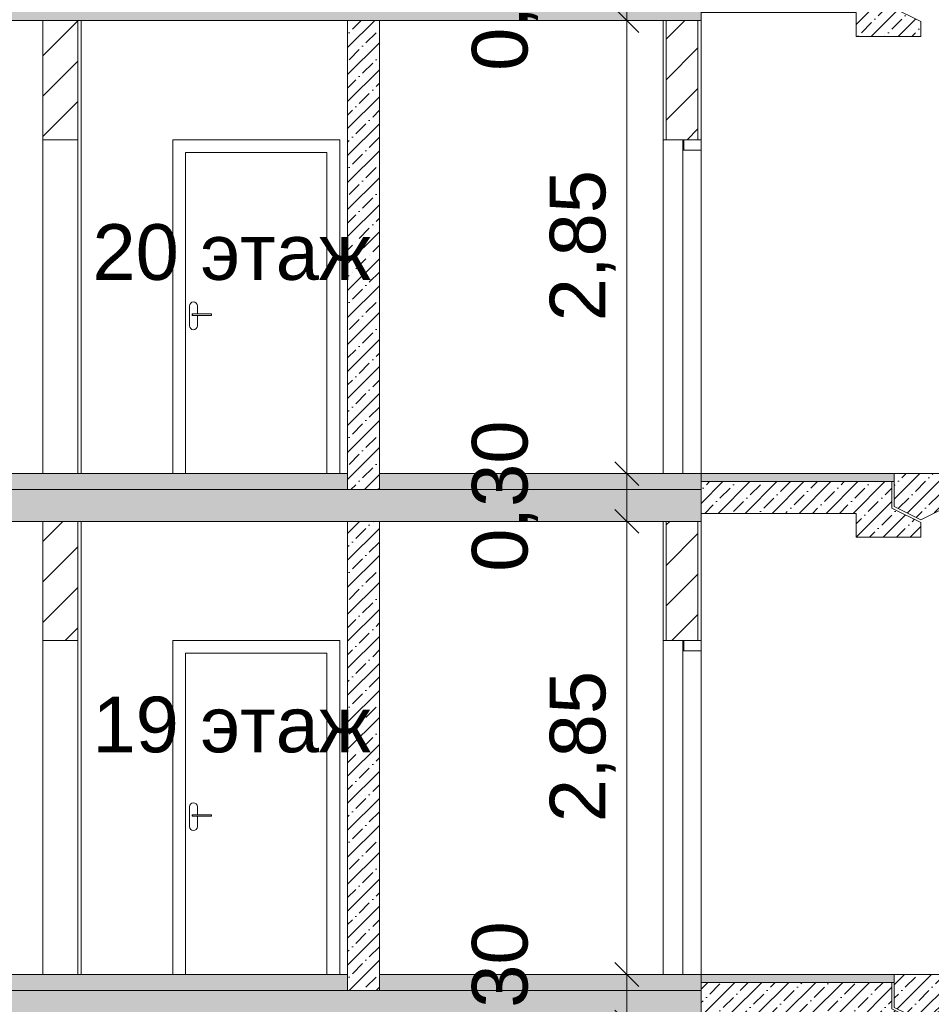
# Model space of a CAD drawing. Header units: millimetres. Extents: x -7244646 to -5701154, y 5723682 to 6071635.
# Tile 253 of 256: x -6395885 to -6390149, y 5800372 to 5806564. Entities that reach past the tile are written whole.
import ezdxf

# ---------------------------------------------------------------- set-up
doc = ezdxf.new("R2010")
doc.units = ezdxf.units.MM
doc.header["$MEASUREMENT"] = 0
doc.set_wipeout_variables(frame=1)
doc.linetypes.add('Wipeout_Contour', pattern=[1000, 0, -1000])
for name, color, linetype, lineweight in [('0_Ном._пера__1', 7, 'Continuous', 0), ('0_Ном._пера__120', 7, 'Continuous', 0), ('0_Ном._пера__141', 7, 'Continuous', 5), ('0_Ном._пера__18', 9, 'Continuous', 5), ('0_Ном._пера__21', 7, 'Continuous', 5), ('АР-вертикальная связь - Лестница.АР_Ном._пера__1', 7, 'Continuous', 0), ('АР-Чертеж-Размеры.АР_Ном._пера__1', 7, 'Continuous', 0), ('АР-Чертеж-Размеры.АР_Ном._пера__120', 7, 'Continuous', 0), ('АР-Чертеж-Размеры.АР_Ном._пера__141', 7, 'Continuous', 5)]:
    doc.layers.add(name, color=color, linetype=linetype, lineweight=lineweight)
doc.layers.add('АР-Чертеж-Размеры.АР', color=7, linetype='Continuous')
doc.styles.add('РЎР“Р•РќР•Р\xa0Р\x98Р\xa0_РЎРўР\x98Р›Р¬_2', font='arial.ttf')
doc.dimstyles.new('СГЕНЕРИР_СТИЛЬ__1', dxfattribs={"dimtxt": 500, "dimasz": 237.5, "dimexe": 0.18, "dimexo": 43263.067461, "dimgap": 0, "dimtad": 1, "dimlfac": 0.001, "dimzin": 0, "dimdsep": 46, "dimtxsty": 'РЎР“Р•РќР•Р\xa0Р\x98Р\xa0_РЎРўР\x98Р›Р¬_2', "dimblk": 'ARROWHEAD_6', "dimblk1": 'ARROWHEAD_6', "dimblk2": 'ARROWHEAD_6', "dimcen": 0.09, "dimclrd": 7, "dimclre": 7, "dimclrt": 7, "dimadec": 0, "dimazin": 0, "dimtfac": 1, "dimtdec": 4, "dimtmove": 2, "dimatfit": 3, "dimfxl": 1, "dimtolj": 1, "dimtzin": 0, "dimarcsym": 0})
doc.dimstyles.new('СГЕНЕРИР_СТИЛЬ__8', dxfattribs={"dimtxt": 350, "dimasz": 142.5, "dimexe": 0.18, "dimexo": 0.0625, "dimgap": 0, "dimtad": 1, "dimlfac": 0.001, "dimzin": 0, "dimdsep": 46, "dimtxsty": 'РЎР“Р•РќР•Р\xa0Р\x98Р\xa0_РЎРўР\x98Р›Р¬_2', "dimblk": 'ARROWHEAD_6', "dimblk1": 'ARROWHEAD_6', "dimblk2": 'ARROWHEAD_6', "dimcen": 0.09, "dimse1": 1, "dimse2": 1, "dimclrd": 7, "dimclre": 7, "dimclrt": 7, "dimadec": 0, "dimazin": 0, "dimtfac": 1, "dimtdec": 4, "dimtmove": 0, "dimatfit": 3, "dimfxl": 1, "dimtolj": 1, "dimtzin": 0, "dimarcsym": 0})
pattern_1 = [(45, (-7387333.12, 5739809.18), (-84.852814, 84.852814), []), (45, (-7387375.54, 5739851.61), (-84.852814, 84.852814), [90, -30, 0, -30])]
pattern_2 = [(45, (-7387333.12, 5739809.18), (-127.279217, 127.279217), [])]

# ---------------------------------------------------------------- blocks, each defined once
blk = doc.blocks.new('*D52', base_point=(-7387333.1, 5739809.2))
at = {"layer": 'АР-Чертеж-Размеры.АР_Ном._пера__1', "color": 7, "linetype": 'Continuous', "lineweight": 0, "transparency": 16777216}
for p, q in [((-6411439.3, 5858499.2), (-6411439.3, 5858686.7)), ((-6411314.3, 5858374.2), (-6411564.3, 5858624.2)), ((-6388218.7, 5858499.2), (-6411673.7, 5858499.2)), ((-6411439.3, 5738589.2), (-6411439.3, 5858499.2)), ((-6411564.3, 5738714.2), (-6411314.3, 5738464.2)), ((-6411204.9, 5738589.2), (-6411673.7, 5738589.2)), ((-6411439.3, 5738401.7), (-6411439.3, 5738589.2))]:
    blk.add_line(p, q, dxfattribs=at)
at = {"layer": 'АР-Чертеж-Размеры.АР_Ном._пера__1', "color": 7, "lineweight": 0, "transparency": 16777216, "insert": (-6411889.3, 5853972.3), "char_height": 500, "attachment_point": 7, "rotation": 90, "style": 'РЎР“Р•РќР•Р\xa0Р\x98Р\xa0_РЎРўР\x98Р›Р¬_2'}
blk.add_mtext('\\A1;{\\pql;\\fArial|b0|i0|c204|p0;\\W1.000000;119,91}', dxfattribs=at)
blk = doc.blocks.new('ARROWHEAD_6')
at = {"color": 0, "linetype": 'Continuous', "lineweight": 0}
for p, q in [((-0.5, -0.5), (0.5, 0.5)), ((0, 0), (-1, 0))]:
    blk.add_line(p, q, dxfattribs=at)
blk = doc.blocks.new('*D641', base_point=(-7387333.1, 5739809.2))
at = {"layer": 'АР-Чертеж-Размеры.АР_Ном._пера__1', "color": 7, "linetype": 'Continuous', "lineweight": 0, "transparency": 16777216}
for p, q in [((-6391924, 5800259.2), (-6392205.2, 5800259.2)), ((-6392064.6, 5797409.2), (-6392064.6, 5800259.2)), ((-6391924, 5797409.2), (-6392205.2, 5797409.2))]:
    blk.add_line(p, q, dxfattribs=at)
at = {"layer": 'АР-Чертеж-Размеры.АР_Ном._пера__141', "color": 7, "linetype": 'Continuous', "lineweight": 5, "transparency": 16777216}
for p, q in [((-6392139.6, 5800334.2), (-6391989.6, 5800184.2)), ((-6392139.6, 5797484.2), (-6391989.6, 5797334.2))]:
    blk.add_line(p, q, dxfattribs=at)
at = {"layer": 'АР-Чертеж-Размеры.АР_Ном._пера__120', "color": 7, "lineweight": 0, "transparency": 16777216, "char_height": 350, "attachment_point": 7, "rotation": 90, "style": 'РЎР“Р•РќР•Р\xa0Р\x98Р\xa0_РЎРўР\x98Р›Р¬_2'}
for s, insert in [('\\A1;{\\pql;\\fArial|b0|i0|c204|p0;\\W1.000000;0,30}', (-6392624.6, 5799942.1)), ('\\A1;{\\pql;\\fArial|b0|i0|c204|p0;\\W1.000000;2,85}', (-6392134.6, 5798367.1))]:
    blk.add_mtext(s, dxfattribs=dict(at, insert=insert))
blk = doc.blocks.new('*D642', base_point=(-7387333.1, 5739809.2))
at = {"layer": 'АР-Чертеж-Размеры.АР_Ном._пера__1', "color": 7, "linetype": 'Continuous', "lineweight": 0, "transparency": 16777216}
for p, q in [((-6391924, 5800559.2), (-6392205.2, 5800559.2)), ((-6392064.6, 5800259.2), (-6392064.6, 5800559.2)), ((-6391924, 5800259.2), (-6392205.2, 5800259.2))]:
    blk.add_line(p, q, dxfattribs=at)
at = {"layer": 'АР-Чертеж-Размеры.АР_Ном._пера__141', "color": 7, "linetype": 'Continuous', "lineweight": 5, "transparency": 16777216}
for p, q in [((-6392139.6, 5800634.2), (-6391989.6, 5800484.2)), ((-6392139.6, 5800334.2), (-6391989.6, 5800184.2))]:
    blk.add_line(p, q, dxfattribs=at)
blk = doc.blocks.new('*D643', base_point=(-7387333.1, 5739809.2))
at = {"layer": 'АР-Чертеж-Размеры.АР_Ном._пера__1', "color": 7, "linetype": 'Continuous', "lineweight": 0, "transparency": 16777216}
for p, q in [((-6391924, 5803409.2), (-6392205.2, 5803409.2)), ((-6392064.6, 5800559.2), (-6392064.6, 5803409.2)), ((-6391924, 5800559.2), (-6392205.2, 5800559.2))]:
    blk.add_line(p, q, dxfattribs=at)
at = {"layer": 'АР-Чертеж-Размеры.АР_Ном._пера__141', "color": 7, "linetype": 'Continuous', "lineweight": 5, "transparency": 16777216}
for p, q in [((-6392139.6, 5803484.2), (-6391989.6, 5803334.2)), ((-6392139.6, 5800634.2), (-6391989.6, 5800484.2))]:
    blk.add_line(p, q, dxfattribs=at)
at = {"layer": 'АР-Чертеж-Размеры.АР_Ном._пера__120', "color": 7, "lineweight": 0, "transparency": 16777216, "char_height": 350, "attachment_point": 7, "rotation": 90, "style": 'РЎР“Р•РќР•Р\xa0Р\x98Р\xa0_РЎРўР\x98Р›Р¬_2'}
for s, insert in [('\\A1;{\\pql;\\fArial|b0|i0|c204|p0;\\W1.000000;0,30}', (-6392624.6, 5803092.1)), ('\\A1;{\\pql;\\fArial|b0|i0|c204|p0;\\W1.000000;2,85}', (-6392134.6, 5801517.1))]:
    blk.add_mtext(s, dxfattribs=dict(at, insert=insert))
blk = doc.blocks.new('*D644', base_point=(-7387333.1, 5739809.2))
at = {"layer": 'АР-Чертеж-Размеры.АР_Ном._пера__1', "color": 7, "linetype": 'Continuous', "lineweight": 0, "transparency": 16777216}
for p, q in [((-6391924, 5803709.2), (-6392205.2, 5803709.2)), ((-6392064.6, 5803409.2), (-6392064.6, 5803709.2)), ((-6391924, 5803409.2), (-6392205.2, 5803409.2))]:
    blk.add_line(p, q, dxfattribs=at)
at = {"layer": 'АР-Чертеж-Размеры.АР_Ном._пера__141', "color": 7, "linetype": 'Continuous', "lineweight": 5, "transparency": 16777216}
for p, q in [((-6392139.6, 5803784.2), (-6391989.6, 5803634.2)), ((-6392139.6, 5803484.2), (-6391989.6, 5803334.2))]:
    blk.add_line(p, q, dxfattribs=at)
blk = doc.blocks.new('*D645', base_point=(-7387333.1, 5739809.2))
at = {"layer": 'АР-Чертеж-Размеры.АР_Ном._пера__1', "color": 7, "linetype": 'Continuous', "lineweight": 0, "transparency": 16777216}
for p, q in [((-6391924, 5806559.2), (-6392205.2, 5806559.2)), ((-6392064.6, 5803709.2), (-6392064.6, 5806559.2)), ((-6391924, 5803709.2), (-6392205.2, 5803709.2))]:
    blk.add_line(p, q, dxfattribs=at)
at = {"layer": 'АР-Чертеж-Размеры.АР_Ном._пера__141', "color": 7, "linetype": 'Continuous', "lineweight": 5, "transparency": 16777216}
for p, q in [((-6392139.6, 5806634.2), (-6391989.6, 5806484.2)), ((-6392139.6, 5803784.2), (-6391989.6, 5803634.2))]:
    blk.add_line(p, q, dxfattribs=at)
at = {"layer": 'АР-Чертеж-Размеры.АР_Ном._пера__120', "color": 7, "lineweight": 0, "transparency": 16777216, "char_height": 350, "attachment_point": 7, "rotation": 90, "style": 'РЎР“Р•РќР•Р\xa0Р\x98Р\xa0_РЎРўР\x98Р›Р¬_2'}
for s, insert in [('\\A1;{\\pql;\\fArial|b0|i0|c204|p0;\\W1.000000;0,30}', (-6392624.6, 5806242.1)), ('\\A1;{\\pql;\\fArial|b0|i0|c204|p0;\\W1.000000;2,85}', (-6392134.6, 5804667.1))]:
    blk.add_mtext(s, dxfattribs=dict(at, insert=insert))
blk = doc.blocks.new('*D646', base_point=(-7387333.1, 5739809.2))
at = {"layer": 'АР-Чертеж-Размеры.АР_Ном._пера__1', "color": 7, "linetype": 'Continuous', "lineweight": 0, "transparency": 16777216}
for p, q in [((-6391924, 5806859.2), (-6392205.2, 5806859.2)), ((-6392064.6, 5806559.2), (-6392064.6, 5806859.2)), ((-6391924, 5806559.2), (-6392205.2, 5806559.2))]:
    blk.add_line(p, q, dxfattribs=at)
at = {"layer": 'АР-Чертеж-Размеры.АР_Ном._пера__141', "color": 7, "linetype": 'Continuous', "lineweight": 5, "transparency": 16777216}
for p, q in [((-6392139.6, 5806934.2), (-6391989.6, 5806784.2)), ((-6392139.6, 5806634.2), (-6391989.6, 5806484.2))]:
    blk.add_line(p, q, dxfattribs=at)

msp = doc.modelspace()

# ---------------------------------------------------------------- hatches: boundary and pattern name
at = {"layer": '0_Ном._пера__1', "linetype": 'Continuous', "lineweight": 0}
h = msp.add_hatch(dxfattribs=at)
h.set_pattern_fill('ЖЕЛЕЗОБЕТОН__PROJECT__0003', style=0, pattern_type=2)
h.set_pattern_definition(pattern_1)
h.paths.add_polyline_path([(-6391597.134, 5806559.179), (-6391597.134, 5806759.179), (-6401810.577, 5806759.179), (-6401810.577, 5806559.179)])
h = msp.add_hatch(dxfattribs=at)
h.set_pattern_fill('БЛОКИ_БЕТОННЫЕ_ЭФФЕКТИВН_7A', style=0, pattern_type=2)
h.set_pattern_definition(pattern_2)
h.paths.add_polyline_path([(-6395739.217, 5806559.179), (-6395739.217, 5805809.179), (-6395519.213, 5805809.179), (-6395519.213, 5806559.179)])
h = msp.add_hatch(dxfattribs=at)
h.set_pattern_fill('ЖЕЛЕЗОБЕТОН__PROJECT__0003', style=0, pattern_type=2)
h.set_pattern_definition(pattern_1)
h.paths.add_polyline_path([(-6393621.764, 5806559.179), (-6393821.764, 5806559.179), (-6393821.764, 5803609.179), (-6393621.764, 5803609.179)])
h = msp.add_hatch(dxfattribs=at)
h.set_pattern_fill('БЛОКИ_БЕТОННЫЕ_ЭФФЕКТИВН_7A', style=0, pattern_type=2)
h.set_pattern_definition(pattern_2)
h.paths.add_polyline_path([(-6391817.134, 5805809.179), (-6391617.134, 5805809.179), (-6391617.134, 5806559.179), (-6391817.134, 5806559.179)])
at = {"layer": '0_Ном._пера__1', "linetype": 'Continuous', "lineweight": 0, "true_color": 0x000000}
for points in [[(-6393821.764, 5803709.18), (-6396938.666, 5803709.18), (-6396938.666, 5803609.18), (-6393821.764, 5803609.18)], [(-6391597.134, 5803609.18), (-6391597.134, 5803709.18), (-6393621.764, 5803709.18), (-6393621.764, 5803609.18)], [(-6393821.764, 5800559.18), (-6396938.666, 5800559.18), (-6396938.666, 5800459.18), (-6393821.764, 5800459.18)], [(-6391597.134, 5800459.18), (-6391597.134, 5800559.18), (-6393621.764, 5800559.18), (-6393621.764, 5800459.18)]]:
    msp.add_hatch(color=18, dxfattribs=at).paths.add_polyline_path(points)
at = {"layer": '0_Ном._пера__1', "linetype": 'Continuous', "lineweight": 0}
h = msp.add_hatch(dxfattribs=at)
h.set_pattern_fill('ЖЕЛЕЗОБЕТОН__PROJECT__0003', style=0, pattern_type=2)
h.set_pattern_definition(pattern_1)
h.paths.add_polyline_path([(-6391597.134, 5803409.18), (-6391597.134, 5803609.18), (-6401810.577, 5803609.18), (-6401810.577, 5803409.18)])
h = msp.add_hatch(dxfattribs=at)
h.set_pattern_fill('БЛОКИ_БЕТОННЫЕ_ЭФФЕКТИВН_7A', style=0, pattern_type=2)
h.set_pattern_definition(pattern_2)
h.paths.add_polyline_path([(-6395739.217, 5803409.18), (-6395739.217, 5802659.18), (-6395519.213, 5802659.18), (-6395519.213, 5803409.18)])
h = msp.add_hatch(dxfattribs=at)
h.set_pattern_fill('ЖЕЛЕЗОБЕТОН__PROJECT__0003', style=0, pattern_type=2)
h.set_pattern_definition(pattern_1)
h.paths.add_polyline_path([(-6393621.764, 5803409.18), (-6393821.764, 5803409.18), (-6393821.764, 5800459.18), (-6393621.764, 5800459.18)])
h = msp.add_hatch(dxfattribs=at)
h.set_pattern_fill('БЛОКИ_БЕТОННЫЕ_ЭФФЕКТИВН_7A', style=0, pattern_type=2)
h.set_pattern_definition(pattern_2)
h.paths.add_polyline_path([(-6391817.134, 5802659.18), (-6391617.134, 5802659.18), (-6391617.134, 5803409.18), (-6391817.134, 5803409.18)])
h = msp.add_hatch(dxfattribs=at)
h.set_pattern_fill('ЖЕЛЕЗОБЕТОН__PROJECT__0003', style=0, pattern_type=2)
h.set_pattern_definition(pattern_1)
h.paths.add_polyline_path([(-6391597.134, 5800259.18), (-6391597.134, 5800459.18), (-6401810.577, 5800459.18), (-6401810.577, 5800259.18)])
at = {"layer": '0_Ном._пера__18', "linetype": 'Continuous', "lineweight": 5}
for points in [[(-6391597.134, 5803709.179), (-6391597.134, 5803659.179), (-6390382.137, 5803659.179), (-6390382.137, 5803709.179)], [(-6391597.134, 5800559.18), (-6391597.134, 5800509.18), (-6390382.137, 5800509.18), (-6390382.137, 5800559.18)]]:
    msp.add_hatch(color=9, dxfattribs=at).paths.add_polyline_path(points)
at = {"layer": 'АР-вертикальная связь - Лестница.АР_Ном._пера__1', "linetype": 'Continuous', "lineweight": 0}
h = msp.add_hatch(dxfattribs=at)
h.set_pattern_fill('ЖЕЛЕЗОБЕТОН__PROJECT__0003', style=0, pattern_type=2)
h.set_pattern_definition(pattern_1)
h.paths.add_polyline_path([(-6390215.366, 5806552.187), (-6390397.137, 5806643.073), (-6390397.137, 5806809.179), (-6391597.134, 5806809.179), (-6391597.134, 5806609.179), (-6390622.137, 5806609.179), (-6390622.137, 5806459.179), (-6390215.366, 5806459.179)])
h = msp.add_hatch(dxfattribs=at)
h.set_pattern_fill('ЖЕЛЕЗОБЕТОН__PROJECT__0003', style=0, pattern_type=2)
h.set_pattern_definition(pattern_1)
h.paths.add_polyline_path([(-6390382.137, 5803709.18), (-6390382.137, 5803502.343), (-6390215.366, 5803418.958), (-6390088.539, 5803482.372), (-6386782.137, 5805135.573), (-6386782.137, 5805359.179), (-6386807.137, 5805359.179), (-6387082.137, 5805359.179), (-6387082.137, 5805209.179), (-6387382.137, 5805209.179), (-6387382.137, 5805059.179), (-6387682.137, 5805059.179), (-6387682.137, 5804909.179), (-6387982.137, 5804909.179), (-6387982.137, 5804759.179), (-6388282.137, 5804759.179), (-6388282.137, 5804609.179), (-6388582.137, 5804609.179), (-6388582.137, 5804459.179), (-6388882.137, 5804459.179), (-6388882.858, 5804309.179), (-6389182.137, 5804309.179), (-6389182.137, 5804159.179), (-6389482.137, 5804159.179), (-6389482.137, 5804009.179), (-6389782.137, 5804009.179), (-6389782.137, 5803859.179), (-6390082.137, 5803859.179), (-6390082.137, 5803709.18)])
h = msp.add_hatch(dxfattribs=at)
h.set_pattern_fill('ЖЕЛЕЗОБЕТОН__PROJECT__0003', style=0, pattern_type=2)
h.set_pattern_definition(pattern_1)
h.paths.add_polyline_path([(-6390215.366, 5803402.187), (-6390397.137, 5803493.073), (-6390397.137, 5803659.179), (-6391597.134, 5803659.179), (-6391597.134, 5803459.179), (-6390622.137, 5803459.179), (-6390622.137, 5803309.179), (-6390215.366, 5803309.179)])
h = msp.add_hatch(dxfattribs=at)
h.set_pattern_fill('ЖЕЛЕЗОБЕТОН__PROJECT__0003', style=0, pattern_type=2)
h.set_pattern_definition(pattern_1)
h.paths.add_polyline_path([(-6390382.137, 5800559.18), (-6390382.137, 5800352.343), (-6390215.366, 5800268.958), (-6390088.539, 5800332.372), (-6386782.137, 5801985.573), (-6386782.137, 5802209.18), (-6386807.137, 5802209.18), (-6387082.137, 5802209.18), (-6387082.137, 5802059.18), (-6387382.137, 5802059.18), (-6387382.137, 5801909.18), (-6387682.137, 5801909.18), (-6387682.137, 5801759.18), (-6387982.137, 5801759.18), (-6387982.137, 5801609.179), (-6388282.137, 5801609.179), (-6388282.137, 5801459.18), (-6388582.137, 5801459.18), (-6388582.137, 5801309.18), (-6388882.137, 5801309.18), (-6388882.858, 5801159.18), (-6389182.137, 5801159.18), (-6389182.137, 5801009.18), (-6389482.137, 5801009.18), (-6389482.137, 5800859.18), (-6389782.137, 5800859.18), (-6389782.137, 5800709.18), (-6390082.137, 5800709.18), (-6390082.137, 5800559.18)])
h = msp.add_hatch(dxfattribs=at)
h.set_pattern_fill('ЖЕЛЕЗОБЕТОН__PROJECT__0003', style=0, pattern_type=2)
h.set_pattern_definition(pattern_1)
h.paths.add_polyline_path([(-6390215.366, 5800252.187), (-6390397.137, 5800343.073), (-6390397.137, 5800509.18), (-6391597.134, 5800509.18), (-6391597.134, 5800309.18), (-6390622.137, 5800309.18), (-6390622.137, 5800159.18), (-6390215.366, 5800159.18)])

# ---------------------------------------------------------------- linework, layer by layer
at = {"layer": '0_Ном._пера__1', "color": 7, "linetype": 'Continuous', "lineweight": 0}
for p, q in [((-6395739.217, 5806559.179), (-6395739.218, 5803709.179)), ((-6395519.213, 5806559.179), (-6395519.213, 5803709.179)), ((-6395499.213, 5806559.179), (-6395499.213, 5803709.179)), ((-6391837.134, 5806559.179), (-6391837.134, 5805809.179)), ((-6391597.134, 5806559.179), (-6391597.134, 5805809.179)), ((-6394921.767, 5805809.179), (-6393871.767, 5805809.179)), ((-6394921.767, 5803709.179), (-6394921.767, 5805809.179)), ((-6393871.767, 5805809.179), (-6393871.767, 5803709.179)), ((-6391837.134, 5803709.179), (-6391837.134, 5805809.179)), ((-6391817.134, 5805809.179), (-6391837.134, 5805809.179)), ((-6391707.134, 5805809.179), (-6391817.134, 5805809.179)), ((-6391707.134, 5805809.179), (-6391707.134, 5805744.179)), ((-6394841.767, 5805729.179), (-6393951.767, 5805729.179)), ((-6393951.767, 5805729.179), (-6393951.767, 5803709.179)), ((-6391597.134, 5803709.18), (-6393621.764, 5803709.18)), ((-6395739.217, 5803409.179), (-6395739.218, 5800559.18)), ((-6395519.213, 5803409.179), (-6395519.213, 5800559.18)), ((-6395499.213, 5803409.18), (-6395499.213, 5800559.18)), ((-6391837.134, 5803409.18), (-6391837.134, 5802659.18)), ((-6391597.134, 5803409.18), (-6391597.134, 5802659.18)), ((-6394921.767, 5802659.18), (-6393871.767, 5802659.18)), ((-6394921.767, 5800559.18), (-6394921.767, 5802659.18)), ((-6393871.767, 5802659.18), (-6393871.767, 5800559.18)), ((-6391837.134, 5800559.18), (-6391837.134, 5802659.18)), ((-6391817.134, 5802659.18), (-6391837.134, 5802659.18)), ((-6391707.134, 5802659.18), (-6391817.134, 5802659.18)), ((-6391707.134, 5802659.18), (-6391707.134, 5802594.18)), ((-6394841.767, 5802579.18), (-6393951.767, 5802579.18)), ((-6393951.767, 5802579.18), (-6393951.767, 5800559.18)), ((-6391597.134, 5800559.18), (-6393621.764, 5800559.18))]:
    msp.add_line(p, q, dxfattribs=at)
at = {"layer": '0_Ном._пера__1', "color": 7, "linetype": 'Continuous', "lineweight": 0, "flags": 128}
for points in [[(-6395519.213, 5806559.179), (-6395519.213, 5805809.179)], [(-6391712.134, 5805744.179), (-6391712.134, 5805809.179), (-6391712.134, 5803709.179)], [(-6391597.134, 5805809.179), (-6391617.134, 5805809.179), (-6391707.134, 5805809.179)], [(-6391597.134, 5805809.179), (-6391597.134, 5805744.179), (-6391597.134, 5805809.179), (-6391597.134, 5803709.179)], [(-6391597.134, 5805744.179), (-6391707.134, 5805744.179), (-6391712.134, 5805744.179)], [(-6395519.213, 5803409.179), (-6395519.213, 5802659.18)], [(-6391712.134, 5802594.18), (-6391712.134, 5802659.18), (-6391712.134, 5800559.18)], [(-6391597.134, 5802659.18), (-6391617.134, 5802659.18), (-6391707.134, 5802659.18)], [(-6391597.134, 5802659.18), (-6391597.134, 5802594.18), (-6391597.134, 5802659.18), (-6391597.134, 5800559.18)], [(-6391597.134, 5802594.18), (-6391707.134, 5802594.18), (-6391712.134, 5802594.18)]]:
    msp.add_lwpolyline(points, dxfattribs=at)
for points in [[(-6391597.134, 5803709.179), (-6391597.134, 5803659.179), (-6390382.137, 5803659.179), (-6390382.137, 5803709.179)], [(-6391597.134, 5800559.18), (-6391597.134, 5800509.18), (-6390382.137, 5800509.18), (-6390382.137, 5800559.18)]]:
    msp.add_lwpolyline(points, close=True, dxfattribs=at)
at = {"layer": '0_Ном._пера__120', "color": 7, "linetype": 'Continuous', "lineweight": 0}
for points in [[(-6391597.134, 5806809.179), (-6390397.137, 5806809.179), (-6390397.137, 5806643.073), (-6390215.366, 5806552.187), (-6390215.366, 5806459.179), (-6390622.137, 5806459.179), (-6390622.137, 5806609.179), (-6391597.134, 5806609.179)], [(-6391597.134, 5803709.179), (-6390382.137, 5803709.179), (-6390382.137, 5803659.179), (-6391597.134, 5803659.179)], [(-6391597.134, 5803659.179), (-6390397.137, 5803659.179), (-6390397.137, 5803493.073), (-6390215.366, 5803402.187), (-6390215.366, 5803309.179), (-6390622.137, 5803309.179), (-6390622.137, 5803459.179), (-6391597.134, 5803459.179)], [(-6391597.134, 5800559.18), (-6390382.137, 5800559.18), (-6390382.137, 5800509.18), (-6391597.134, 5800509.18)], [(-6391597.134, 5800509.18), (-6390397.137, 5800509.18), (-6390397.137, 5800343.073), (-6390215.366, 5800252.187), (-6390215.366, 5800159.18), (-6390622.137, 5800159.18), (-6390622.137, 5800309.18), (-6391597.134, 5800309.18)]]:
    msp.add_lwpolyline(points, close=True, dxfattribs=at)
for points in [[(-6386782.137, 5805135.573), (-6390215.366, 5803418.958), (-6390382.137, 5803502.343), (-6390382.137, 5803709.179), (-6390082.137, 5803709.179)], [(-6386782.137, 5801985.573), (-6390215.366, 5800268.958), (-6390382.137, 5800352.343), (-6390382.137, 5800559.18), (-6390082.137, 5800559.18)]]:
    msp.add_lwpolyline(points, dxfattribs=at)
at = {"layer": '0_Ном._пера__120', "color": 7, "linetype": 'Continuous', "lineweight": 0, "flags": 128}
for points in [[(-6393821.764, 5803709.18), (-6396938.666, 5803709.18), (-6396938.666, 5803609.18), (-6393821.764, 5803609.18)], [(-6391597.134, 5803609.18), (-6391597.134, 5803709.18), (-6393621.764, 5803709.18), (-6393621.764, 5803609.18)], [(-6393821.764, 5800559.18), (-6396938.666, 5800559.18), (-6396938.666, 5800459.18), (-6393821.764, 5800459.18)], [(-6391597.134, 5800459.18), (-6391597.134, 5800559.18), (-6393621.764, 5800559.18), (-6393621.764, 5800459.18)]]:
    msp.add_lwpolyline(points, close=True, dxfattribs=at)
at = {"layer": '0_Ном._пера__141', "color": 7, "linetype": 'Continuous', "lineweight": 5, "flags": 128}
for points in [[(-6395739.217, 5806559.179), (-6395739.217, 5805809.179), (-6395519.213, 5805809.179), (-6395519.213, 5806559.179)], [(-6391817.134, 5805809.179), (-6391617.134, 5805809.179), (-6391617.134, 5806559.179), (-6391817.134, 5806559.179)], [(-6395739.217, 5803409.18), (-6395739.217, 5802659.18), (-6395519.213, 5802659.18), (-6395519.213, 5803409.18)], [(-6391817.134, 5802659.18), (-6391617.134, 5802659.18), (-6391617.134, 5803409.18), (-6391817.134, 5803409.18)]]:
    msp.add_lwpolyline(points, close=True, dxfattribs=at)
at = {"layer": '0_Ном._пера__21', "color": 7, "linetype": 'Continuous', "lineweight": 5}
for p, q in [((-6393821.764, 5806559.179), (-6393821.764, 5803624.179)), ((-6393621.764, 5806559.179), (-6393621.764, 5803624.179)), ((-6393821.764, 5803409.179), (-6393821.764, 5800474.179)), ((-6393621.764, 5803409.179), (-6393621.764, 5800474.179))]:
    msp.add_line(p, q, dxfattribs=at)
at = {"layer": '0_Ном._пера__21', "color": 7, "linetype": 'Continuous', "lineweight": 5, "flags": 128}
for points in [[(-6391597.134, 5806559.179), (-6391597.134, 5806759.179), (-6401810.577, 5806759.179), (-6401810.577, 5806559.179)], [(-6393621.764, 5806559.179), (-6393821.764, 5806559.179), (-6393821.764, 5803609.179), (-6393621.764, 5803609.179)], [(-6391597.134, 5803409.18), (-6391597.134, 5803609.18), (-6401810.577, 5803609.18), (-6401810.577, 5803409.18)], [(-6393621.764, 5803409.18), (-6393821.764, 5803409.18), (-6393821.764, 5800459.18), (-6393621.764, 5800459.18)], [(-6391597.134, 5800259.18), (-6391597.134, 5800459.18), (-6401810.577, 5800459.18), (-6401810.577, 5800259.18)]]:
    msp.add_lwpolyline(points, close=True, dxfattribs=at)

# ---------------------------------------------------------------- texts
at = {"layer": '0_Ном._пера__1', "color": 7, "linetype": 'Continuous', "lineweight": 0, "char_height": 350, "attachment_point": 5, "style": 'РЎР“Р•РќР•Р\xa0Р\x98Р\xa0_РЎРўР\x98Р›Р¬_2'}
for s, insert in [('\\A1;{\\pqc;\\fArial|b0|i0|c204|p0;\\W1.000000;2\\fArial|b0|i0|c204|p0;\\W1.000000;0\\fArial|b0|i0|c204|p0;\\W1.000000; этаж}', (-6394551.503, 5805100.316)), ('\\A1;{\\pqc;\\fArial|b0|i0|c204|p0;\\W1.000000;19\\fArial|b0|i0|c204|p0;\\W1.000000; этаж}', (-6394551.503, 5802129.019))]:
    msp.add_mtext(s, dxfattribs=dict(at, insert=insert))

# ---------------------------------------------------------------- dimensions: what is measured, and where the dimension line sits
at = {"layer": 'АР-Чертеж-Размеры.АР', "color": 7, "linetype": 'Continuous', "lineweight": 0}
for base, p1, p2, dimstyle, picture, middle in [((-6411439.299, 5858499.18), (-6410669.971, 5738589.18), (-6383892.346, 5858499.18), 'СГЕНЕРИР_СТИЛЬ__1', '*D52', (-6412139.299, 5855000.125)), ((-6392064.581, 5806559.179), (-6392351.074, 5803709.18), (-6392508.66, 5806559.179), 'СГЕНЕРИР_СТИЛЬ__8', '*D645', (-6392309.581, 5805120.172)), ((-6392064.581, 5806859.179), (-6392508.66, 5806559.179), (-6392273.287, 5806859.179), 'СГЕНЕРИР_СТИЛЬ__8', '*D646', (-6392799.581, 5806695.172)), ((-6392064.581, 5803409.18), (-6392313.049, 5800559.18), (-6392511.556, 5803409.18), 'СГЕНЕРИР_СТИЛЬ__8', '*D643', (-6392309.581, 5801970.173)), ((-6392064.581, 5803709.18), (-6392511.556, 5803409.18), (-6392351.074, 5803709.18), 'СГЕНЕРИР_СТИЛЬ__8', '*D644', (-6392799.581, 5803545.173)), ((-6392064.581, 5800259.18), (-6392227.432, 5797409.18), (-6392323.748, 5800259.18), 'СГЕНЕРИР_СТИЛЬ__8', '*D641', (-6392309.581, 5798820.173)), ((-6392064.581, 5800559.18), (-6392323.748, 5800259.18), (-6392313.049, 5800559.18), 'СГЕНЕРИР_СТИЛЬ__8', '*D642', (-6392799.581, 5800395.173))]:
    dim = msp.add_linear_dim(base=base, p1=p1, p2=p2, angle=90, dimstyle=dimstyle, dxfattribs=at)
    dim.commit()
    dim.dimension.update_dxf_attribs({"geometry": picture, "text_midpoint": middle, "dimtype": 160, "text_rotation": 90})

# ---------------------------------------------------------------- next in the draw order: wipeouts: each hides what was drawn before it
at = {"color": 254, "linetype": 'Wipeout_Contour', "lineweight": 0, "ltscale": 207274317.3056228}
msp.add_wipeout([(-6394816.767, 5804639.179), (-6394814.864, 5804629.612), (-6394809.445, 5804621.502), (-6394801.334, 5804616.082), (-6394791.767, 5804614.179), (-6394782.2, 5804616.082), (-6394774.09, 5804621.502), (-6394768.67, 5804629.612), (-6394766.767, 5804639.179), (-6394766.767, 5804704.179), (-6394786.267, 5804704.179), (-6394799.267, 5804704.179), (-6394799.267, 5804714.179), (-6394786.267, 5804714.179), (-6394766.767, 5804714.179), (-6394766.767, 5804764.179), (-6394768.67, 5804773.747), (-6394774.09, 5804781.857), (-6394782.2, 5804787.276), (-6394791.767, 5804789.179), (-6394801.334, 5804787.276), (-6394809.445, 5804781.857), (-6394814.864, 5804773.747), (-6394816.767, 5804764.179)], dxfattribs=at)
at = {"color": 254, "linetype": 'Wipeout_Contour', "lineweight": 0, "ltscale": 207223512.7148507}
msp.add_wipeout([(-6394816.767, 5801489.18), (-6394814.864, 5801479.612), (-6394809.445, 5801471.502), (-6394801.334, 5801466.083), (-6394791.767, 5801464.18), (-6394782.2, 5801466.083), (-6394774.09, 5801471.502), (-6394768.67, 5801479.612), (-6394766.767, 5801489.18), (-6394766.767, 5801554.18), (-6394786.267, 5801554.18), (-6394799.267, 5801554.18), (-6394799.267, 5801564.18), (-6394786.267, 5801564.18), (-6394766.767, 5801564.18), (-6394766.767, 5801614.18), (-6394768.67, 5801623.747), (-6394774.09, 5801631.857), (-6394782.2, 5801637.277), (-6394791.767, 5801639.18), (-6394801.334, 5801637.277), (-6394809.445, 5801631.857), (-6394814.864, 5801623.747), (-6394816.767, 5801614.18)], dxfattribs=at)

# ---------------------------------------------------------------- next in the draw order: linework, layer by layer
at = {"layer": '0_Ном._пера__1', "color": 7, "linetype": 'Continuous', "lineweight": 0}
for p, q in [((-6394841.767, 5803709.179), (-6394841.767, 5805729.179)), ((-6394809.445, 5804781.857), (-6394814.864, 5804773.747)), ((-6394801.334, 5804787.276), (-6394809.445, 5804781.857)), ((-6394791.767, 5804789.179), (-6394801.334, 5804787.276)), ((-6394782.2, 5804787.276), (-6394791.767, 5804789.179)), ((-6394774.09, 5804781.857), (-6394782.2, 5804787.276)), ((-6394768.67, 5804773.747), (-6394774.09, 5804781.857)), ((-6394814.864, 5804773.747), (-6394816.767, 5804764.179)), ((-6394766.767, 5804764.179), (-6394768.67, 5804773.747)), ((-6394816.767, 5804639.179), (-6394814.864, 5804629.612)), ((-6394814.864, 5804629.612), (-6394809.445, 5804621.502)), ((-6394809.445, 5804621.502), (-6394801.334, 5804616.082)), ((-6394801.334, 5804616.082), (-6394791.767, 5804614.179)), ((-6394791.767, 5804614.179), (-6394782.2, 5804616.082)), ((-6394782.2, 5804616.082), (-6394774.09, 5804621.502)), ((-6394774.09, 5804621.502), (-6394768.67, 5804629.612)), ((-6394768.67, 5804629.612), (-6394766.767, 5804639.179)), ((-6394841.767, 5800559.18), (-6394841.767, 5802579.18)), ((-6394814.864, 5801623.747), (-6394816.767, 5801614.18)), ((-6394809.445, 5801631.857), (-6394814.864, 5801623.747)), ((-6394801.334, 5801637.277), (-6394809.445, 5801631.857)), ((-6394791.767, 5801639.18), (-6394801.334, 5801637.277)), ((-6394782.2, 5801637.277), (-6394791.767, 5801639.18)), ((-6394774.09, 5801631.857), (-6394782.2, 5801637.277)), ((-6394768.67, 5801623.747), (-6394774.09, 5801631.857)), ((-6394766.767, 5801614.18), (-6394768.67, 5801623.747)), ((-6394816.767, 5801489.18), (-6394814.864, 5801479.612)), ((-6394814.864, 5801479.612), (-6394809.445, 5801471.502)), ((-6394809.445, 5801471.502), (-6394801.334, 5801466.083)), ((-6394801.334, 5801466.083), (-6394791.767, 5801464.18)), ((-6394791.767, 5801464.18), (-6394782.2, 5801466.083)), ((-6394782.2, 5801466.083), (-6394774.09, 5801471.502)), ((-6394774.09, 5801471.502), (-6394768.67, 5801479.612)), ((-6394768.67, 5801479.612), (-6394766.767, 5801489.18))]:
    msp.add_line(p, q, dxfattribs=at)

# ---------------------------------------------------------------- next in the draw order: wipeouts: each hides what was drawn before it
at = {"color": 254, "linetype": 'Wipeout_Contour', "lineweight": 0, "ltscale": 34545565.46289405}
msp.add_wipeout([(-6394679.267, 5804714.179), (-6394786.267, 5804714.179), (-6394786.267, 5804704.179), (-6394679.267, 5804704.179)], dxfattribs=at)
at = {"color": 254, "linetype": 'Wipeout_Contour', "lineweight": 0, "ltscale": 34537097.98512769}
msp.add_wipeout([(-6394679.267, 5801564.18), (-6394786.267, 5801564.18), (-6394786.267, 5801554.18), (-6394679.267, 5801554.18)], dxfattribs=at)

# ---------------------------------------------------------------- next in the draw order: linework, layer by layer
at = {"layer": '0_Ном._пера__1', "color": 7, "linetype": 'Continuous', "lineweight": 0}
for p, q in [((-6394679.267, 5804714.179), (-6394679.267, 5804704.179)), ((-6394679.267, 5801564.18), (-6394679.267, 5801554.18))]:
    msp.add_line(p, q, dxfattribs=at)

# ---------------------------------------------------------------- next in the draw order: wipeouts: each hides what was drawn before it
at = {"color": 254, "linetype": 'Wipeout_Contour', "lineweight": 0, "ltscale": 34545731.28437192}
msp.add_wipeout([(-6394786.267, 5804714.179), (-6394791.242, 5804714.179), (-6394791.242, 5804704.179), (-6394786.267, 5804704.179)], dxfattribs=at)
at = {"color": 254, "linetype": 'Wipeout_Contour', "lineweight": 0, "ltscale": 34537263.84726008}
msp.add_wipeout([(-6394786.267, 5801564.18), (-6394791.242, 5801564.18), (-6394791.242, 5801554.18), (-6394786.267, 5801554.18)], dxfattribs=at)

# ---------------------------------------------------------------- next in the draw order: wipeouts: each hides what was drawn before it
at = {"color": 254, "linetype": 'Wipeout_Contour', "lineweight": 0, "ltscale": 34545744.89728105}
msp.add_wipeout([(-6394791.242, 5804714.179), (-6394795.459, 5804714.179), (-6394795.459, 5804704.179), (-6394791.242, 5804704.179)], dxfattribs=at)
at = {"color": 254, "linetype": 'Wipeout_Contour', "lineweight": 0, "ltscale": 34537277.46350666}
msp.add_wipeout([(-6394791.242, 5801564.18), (-6394795.459, 5801564.18), (-6394795.459, 5801554.18), (-6394791.242, 5801554.18)], dxfattribs=at)

# ---------------------------------------------------------------- next in the draw order: wipeouts: each hides what was drawn before it
at = {"color": 254, "linetype": 'Wipeout_Contour', "lineweight": 0, "ltscale": 34545755.31617819}
msp.add_wipeout([(-6394795.459, 5804714.179), (-6394798.278, 5804714.179), (-6394798.278, 5804704.179), (-6394795.459, 5804704.179)], dxfattribs=at)
at = {"color": 254, "linetype": 'Wipeout_Contour', "lineweight": 0, "ltscale": 34537287.88495818}
msp.add_wipeout([(-6394795.459, 5801564.18), (-6394798.278, 5801564.18), (-6394798.278, 5801554.18), (-6394795.459, 5801554.18)], dxfattribs=at)

# ---------------------------------------------------------------- next in the draw order: linework, layer by layer
at = {"layer": '0_Ном._пера__1', "color": 7, "linetype": 'Continuous', "lineweight": 0}
for p, q in [((-6394766.767, 5804714.179), (-6394766.767, 5804764.179)), ((-6394766.767, 5804639.179), (-6394766.767, 5804704.179)), ((-6394766.767, 5801564.18), (-6394766.767, 5801614.18)), ((-6394766.767, 5801489.18), (-6394766.767, 5801554.18))]:
    msp.add_line(p, q, dxfattribs=at)

# ---------------------------------------------------------------- next in the draw order: wipeouts: each hides what was drawn before it
at = {"color": 254, "linetype": 'Wipeout_Contour', "lineweight": 0, "ltscale": 34545760.95487797}
msp.add_wipeout([(-6394798.278, 5804714.179), (-6394799.267, 5804714.179), (-6394799.267, 5804704.179), (-6394798.278, 5804704.179)], dxfattribs=at)
at = {"color": 254, "linetype": 'Wipeout_Contour', "lineweight": 0, "ltscale": 34537293.52504038}
msp.add_wipeout([(-6394798.278, 5801564.18), (-6394799.267, 5801564.18), (-6394799.267, 5801554.18), (-6394798.278, 5801554.18)], dxfattribs=at)

# ---------------------------------------------------------------- next in the draw order: linework, layer by layer
at = {"layer": '0_Ном._пера__1', "color": 7, "linetype": 'Continuous', "lineweight": 0}
for p, q in [((-6394816.767, 5804764.179), (-6394816.767, 5804639.179)), ((-6394798.278, 5804714.179), (-6394799.267, 5804714.179)), ((-6394799.267, 5804714.179), (-6394799.267, 5804704.179)), ((-6394798.278, 5804704.179), (-6394799.267, 5804704.179)), ((-6394795.459, 5804714.179), (-6394798.278, 5804714.179)), ((-6394795.459, 5804704.179), (-6394798.278, 5804704.179)), ((-6394791.242, 5804714.179), (-6394795.459, 5804714.179)), ((-6394791.242, 5804704.179), (-6394795.459, 5804704.179)), ((-6394786.267, 5804714.179), (-6394791.242, 5804714.179)), ((-6394786.267, 5804704.179), (-6394791.242, 5804704.179)), ((-6394679.267, 5804714.179), (-6394786.267, 5804714.179)), ((-6394679.267, 5804704.179), (-6394786.267, 5804704.179)), ((-6394816.767, 5801614.18), (-6394816.767, 5801489.18)), ((-6394798.278, 5801564.18), (-6394799.267, 5801564.18)), ((-6394799.267, 5801564.18), (-6394799.267, 5801554.18)), ((-6394795.459, 5801564.18), (-6394798.278, 5801564.18)), ((-6394791.242, 5801564.18), (-6394795.459, 5801564.18)), ((-6394786.267, 5801564.18), (-6394791.242, 5801564.18)), ((-6394679.267, 5801564.18), (-6394786.267, 5801564.18)), ((-6394798.278, 5801554.18), (-6394799.267, 5801554.18)), ((-6394795.459, 5801554.18), (-6394798.278, 5801554.18)), ((-6394791.242, 5801554.18), (-6394795.459, 5801554.18)), ((-6394786.267, 5801554.18), (-6394791.242, 5801554.18)), ((-6394679.267, 5801554.18), (-6394786.267, 5801554.18))]:
    msp.add_line(p, q, dxfattribs=at)

doc.saveas('drawing.dxf')
